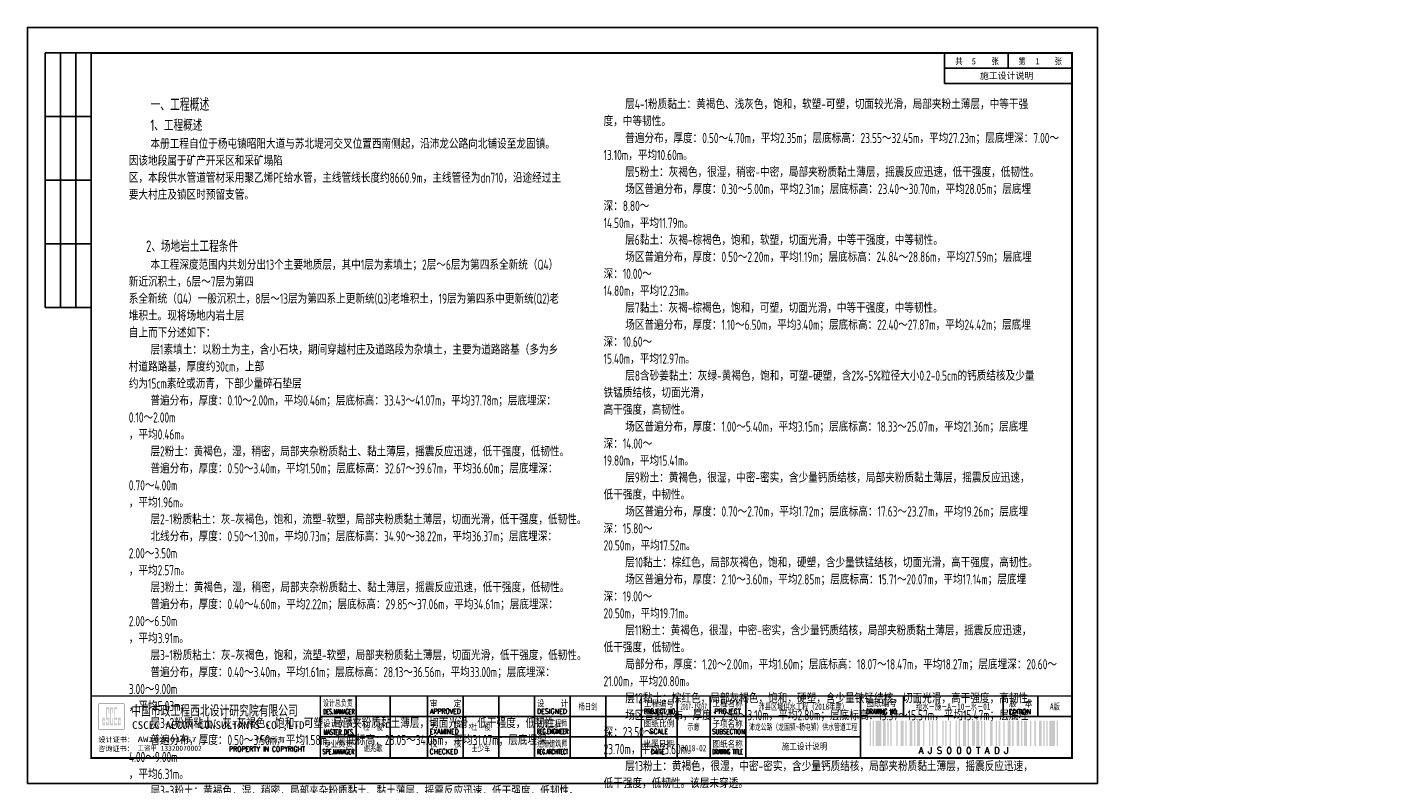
# Model space of a CAD drawing. Extents: x 5956 to 11120, y 3346 to 7374.
# Tile 2 of 9: x 6624 to 7163, y 4725 to 5022. Entities that reach past the tile are written whole.
import ezdxf
from ezdxf.enums import TextEntityAlignment as Align

# ---------------------------------------------------------------- set-up
doc = ezdxf.new("R2010")
doc.units = 0
doc.layers.get('0').update_dxf_attribs({"linetype": 'CONTINUOUS'})
doc.layers.add('GPSCOMMON', color=7, linetype='CONTINUOUS')
doc.layers.add('标注', color=7, linetype='CONTINUOUS')
doc.styles.add('gpshz', font='tssdeng.shx', dxfattribs={"width": 0.7, "height": 2.5, "bigfont": 'hztxt.shx'})
doc.styles.get("Standard").update_dxf_attribs({"font": 'rs.shx', "bigfont": 'hztxt.shx'})
doc.styles.add('图签', font='txt', dxfattribs={"width": 0.66})
doc.styles.add('图签 1', font='romanc.shx', dxfattribs={"width": 0.8})
doc.styles.add('图签1', font='romanc.shx', dxfattribs={"width": 0.8})
doc.styles.add('宋体', font='txt')

# ---------------------------------------------------------------- blocks, each defined once
blk = doc.blocks.new('*U17')
at = {"linetype": 'Continuous'}
h = blk.add_hatch(color=0, dxfattribs=at)
h.paths.add_polyline_path([(30.15, 24.21), (30.15, 23.67), (29.79, 23.67), (29.79, 25.06), (30.15, 25.06), (30.15, 24.58), (30.49, 24.58), (30.49, 25.94), (29.45, 25.94), (29.45, 22.84), (30.49, 22.84), (30.49, 24.21)])
h.paths.add_polyline_path([(30.83, 24.21), (30.83, 22.84), (32.1, 22.84), (32.1, 25.94), (31.17, 25.94), (31.17, 29.16), (31.76, 29.16), (31.76, 27.64), (32.1, 27.64), (32.1, 29.98), (30.83, 29.98), (30.83, 25.06), (31.76, 25.06), (31.76, 23.67), (31.17, 23.67), (31.17, 24.21)])
h.paths.add_polyline_path([(33.25, 25.94), (33.25, 23.67), (32.78, 23.67), (32.78, 29.16), (33.25, 29.16), (33.25, 27.64), (33.59, 27.64), (33.59, 29.98), (32.44, 29.98), (32.44, 22.84), (33.59, 22.84), (33.59, 25.94)])
h.paths.add_polyline_path([(35.22, 29.98), (33.93, 29.98), (33.93, 22.84), (35.22, 22.84), (35.22, 23.67), (34.27, 23.67), (34.27, 25.06), (35.22, 25.06), (35.22, 25.94), (34.27, 25.94), (34.27, 29.16), (35.22, 29.16)])
h.paths.add_polyline_path([(36.25, 24.21), (36.25, 23.67), (35.9, 23.67), (35.9, 25.06), (36.25, 25.06), (36.25, 24.58), (36.59, 24.58), (36.59, 25.94), (35.56, 25.94), (35.56, 22.84), (36.59, 22.84), (36.59, 24.21)])
at = {"color": 0}
for p, q in [((7, 287), (7, 187)), ((25, 287), (7, 287)), ((13, 287), (13, 187)), ((19, 287), (19, 187)), ((360, 275), (360, 287)), ((385, 281), (385, 287)), ((410, 275), (410, 287)), ((360, 281), (410, 281)), ((360, 275), (410, 275)), ((25, 262), (7, 262)), ((25, 237), (7, 237)), ((25, 212), (7, 212)), ((25, 187), (7, 187)), ((129, 10.34), (129, 34.34)), ((142.36, 10.34), (142.36, 34.34)), ((157, 10.34), (157, 34.34)), ((171, 10.34), (171, 34.34)), ((185, 10.34), (185, 34.34)), ((199, 10.34), (199, 34.34)), ((213, 10.34), (213, 34.34)), ((227, 10.34), (227, 34.34)), ((255, 10.34), (255, 34.34)), ((268, 10.34), (268, 34.34)), ((282, 10.34), (282, 34.34)), ((327, 34.34), (327, 26.34)), ((343.88, 34.34), (343.88, 26.34)), ((383.01, 26.34), (383.01, 34.34)), ((396.62, 26.34), (396.62, 34.34)), ((115, 26.34), (330, 26.34)), ((327, 26.34), (410, 26.34)), ((327, 10.34), (327, 26.34)), ((115, 18.34), (327, 18.34))]:
    blk.add_line(p, q, dxfattribs=at)
blk.add_lwpolyline([(0, 0), (420, 0), (420, 297), (0, 297)], close=True, dxfattribs=at)
for points, const_width in [([(410, 10), (410, 287), (25, 287), (25, 10), (410, 10)], 0.75), ([(25, 34.34), (410, 34.34)], 0.5), ([(115, 10.34), (115, 34.34)], 0.5), ([(241, 10.34), (241, 34.34)], 0.5), ([(327, 10.34), (327, 26.34)], 0.35), ([(327, 26.34), (410, 26.34)], 0.35)]:
    blk.add_lwpolyline(points, dxfattribs=dict(at, const_width=const_width))
at = {"color": 0, "linetype": 'Continuous', "const_width": 0.107}
blk.add_lwpolyline([(28, 21.34), (38, 21.34), (38, 31.34), (28, 31.34)], close=True, dxfattribs=at)
at = {"color": 0}
for points in [[(330.54, 14.73), (330.54, 24.73), (331.09, 14.73), (331.09, 24.73)], [(331.74, 14.73), (331.74, 24.73), (332.29, 14.73), (332.29, 24.73)], [(332.94, 14.73), (332.94, 24.73), (335.14, 14.73), (335.14, 24.73)], [(335.79, 14.73), (335.79, 24.73), (336.89, 14.73), (336.89, 24.73)], [(337.54, 14.73), (337.54, 24.73), (338.09, 14.73), (338.09, 24.73)], [(338.74, 14.73), (338.74, 24.73), (339.29, 14.73), (339.29, 24.73)], [(341.04, 14.73), (341.04, 24.73), (341.59, 14.73), (341.59, 24.73)], [(342.79, 14.73), (342.79, 24.73), (343.89, 14.73), (343.89, 24.73)], [(344.54, 14.73), (344.54, 24.73), (345.09, 14.73), (345.09, 24.73)], [(346.29, 14.73), (346.29, 24.73), (347.39, 14.73), (347.39, 24.73)], [(348.04, 14.73), (348.04, 24.73), (348.59, 14.73), (348.59, 24.73)], [(349.24, 14.73), (349.24, 24.73), (350.34, 14.73), (350.34, 24.73)], [(351.54, 14.73), (351.54, 24.73), (352.09, 14.73), (352.09, 24.73)], [(353.84, 14.73), (353.84, 24.73), (354.39, 14.73), (354.39, 24.73)], [(355.04, 14.73), (355.04, 24.73), (355.59, 14.73), (355.59, 24.73)], [(356.79, 14.73), (356.79, 24.73), (357.34, 14.73), (357.34, 24.73)], [(359.09, 14.73), (359.09, 24.73), (359.64, 14.73), (359.64, 24.73)], [(360.29, 14.73), (360.29, 24.73), (360.84, 14.73), (360.84, 24.73)], [(362.04, 14.73), (362.04, 24.73), (362.59, 14.73), (362.59, 24.73)], [(364.34, 14.73), (364.34, 24.73), (364.89, 14.73), (364.89, 24.73)], [(365.54, 14.73), (365.54, 24.73), (366.09, 14.73), (366.09, 24.73)], [(367.29, 14.73), (367.29, 24.73), (368.39, 14.73), (368.39, 24.73)], [(369.04, 14.73), (369.04, 24.73), (369.59, 14.73), (369.59, 24.73)], [(370.79, 14.73), (370.79, 24.73), (371.89, 14.73), (371.89, 24.73)], [(372.54, 14.73), (372.54, 24.73), (373.64, 14.73), (373.64, 24.73)], [(374.29, 14.73), (374.29, 24.73), (374.84, 14.73), (374.84, 24.73)], [(375.49, 14.73), (375.49, 24.73), (376.04, 14.73), (376.04, 24.73)], [(377.79, 14.73), (377.79, 24.73), (378.89, 14.73), (378.89, 24.73)], [(380.09, 14.73), (380.09, 24.73), (380.64, 14.73), (380.64, 24.73)], [(381.29, 14.73), (381.29, 24.73), (381.84, 14.73), (381.84, 24.73)], [(383.04, 14.73), (383.04, 24.73), (383.59, 14.73), (383.59, 24.73)], [(384.79, 14.73), (384.79, 24.73), (385.89, 14.73), (385.89, 24.73)], [(386.54, 14.73), (386.54, 24.73), (387.09, 14.73), (387.09, 24.73)], [(388.29, 14.73), (388.29, 24.73), (389.39, 14.73), (389.39, 24.73)], [(390.04, 14.73), (390.04, 24.73), (390.59, 14.73), (390.59, 24.73)], [(391.24, 14.73), (391.24, 24.73), (392.34, 14.73), (392.34, 24.73)], [(393.54, 14.73), (393.54, 24.73), (394.09, 14.73), (394.09, 24.73)], [(395.29, 14.73), (395.29, 24.73), (395.84, 14.73), (395.84, 24.73)], [(397.04, 14.73), (397.04, 24.73), (398.14, 14.73), (398.14, 24.73)], [(398.79, 14.73), (398.79, 24.73), (399.34, 14.73), (399.34, 24.73)], [(399.99, 14.73), (399.99, 24.73), (400.54, 14.73), (400.54, 24.73)], [(401.19, 14.73), (401.19, 24.73), (403.39, 14.73), (403.39, 24.73)], [(404.04, 14.73), (404.04, 24.73), (404.59, 14.73), (404.59, 24.73)], [(404.59, 14.73), (404.59, 24.73), (404.59, 14.73), (404.59, 24.73)], [(404.59, 14.73), (404.59, 24.73), (404.59, 14.73), (404.59, 24.73)], [(404.59, 14.73), (404.59, 24.73), (404.59, 14.73), (404.59, 24.73)], [(404.59, 14.73), (404.59, 24.73), (404.59, 14.73), (404.59, 24.73)], [(404.59, 14.73), (404.59, 24.73), (404.59, 14.73), (404.59, 24.73)], [(404.59, 14.73), (404.59, 24.73), (404.59, 14.73), (404.59, 24.73)], [(404.59, 14.73), (404.59, 24.73), (404.59, 14.73), (404.59, 24.73)], [(404.59, 14.73), (404.59, 24.73), (404.59, 14.73), (404.59, 24.73)], [(404.59, 14.73), (404.59, 24.73), (404.59, 14.73), (404.59, 24.73)], [(404.59, 14.73), (404.59, 24.73), (404.59, 14.73), (404.59, 24.73)], [(404.59, 14.73), (404.59, 24.73), (404.59, 14.73), (404.59, 24.73)], [(404.59, 14.73), (404.59, 24.73), (404.59, 14.73), (404.59, 24.73)], [(404.59, 14.73), (404.59, 24.73), (404.59, 14.73), (404.59, 24.73)], [(404.59, 14.73), (404.59, 24.73), (404.59, 14.73), (404.59, 24.73)], [(404.59, 14.73), (404.59, 24.73), (404.59, 14.73), (404.59, 24.73)], [(404.59, 14.73), (404.59, 24.73), (404.59, 14.73), (404.59, 24.73)], [(404.59, 14.73), (404.59, 24.73), (404.59, 14.73), (404.59, 24.73)]]:
    blk.add_solid(points, dxfattribs=at)
at = {"color": 0, "linetype": 'Continuous'}
for s, height, style, width, p in [('共       张', 2.5, '图签', 0.8, (364.26, 282.49)), ('第       张', 2.5, '图签', 0.8, (389.04, 282.49)), ('设计总负责', 2.5, '图签', 0.67, (115.98, 30.39)), ('审    定', 2.5, '图签', 0.85, (157.92, 30.22)), ('设    计', 2.5, '图签', 0.85, (199.94, 30.25)), ('工程编号', 2.5, '图签', 0.85, (241.94, 30.2)), ('工程名称', 2.5, '图签', 0.85, (268.91, 30.22)), ('图纸编号', 2.5, '图签', 0.85, (329.28, 30.36)), ('版  本', 2.5, '图签', 0.85, (385.33, 30.27)), ('中国市政工程西北设计研究院有限公司', 4, '图签', 0.74, (40.74, 26.71)), ('DES.MANAGER', 2, '图签1', 0.55, (116.1, 27.26)), ('APPROVED', 2, '图签 1', 0.75, (158.02, 27.38)), ('DESIGNED', 2, '图签 1', 0.78, (199.99, 27.38)), ('PROJECT NO.', 2, '图签 1', 0.6, (241.93, 27.38)), ('PROJECT', 2, '图签 1', 0.8, (269.68, 27.39)), ('DRAWING NO.', 2, '图签 1', 0.59, (329.18, 27.29)), ('EDITION', 2, '图签 1', 0.75, (385.15, 27.26)), ('CSCEC AECOM CONSULTANTS CO.,LTD', 3, '图签', 1.07, (41.06, 21.47)), ('设计负责', 2.5, '图签', 0.85, (115.98, 22.4)), ('审    核', 2.5, '图签', 0.85, (157.92, 22.21)), ('注册工程师', 2.5, '图签', 0.68, (200, 22.38)), ('图纸比例', 2.5, '图签', 0.85, (241.94, 22.31)), ('子项名称', 2.5, '图签', 0.85, (268.88, 22.24)), ('专业负责', 2.5, '图签', 0.85, (115.95, 14.38)), ('MASTER DES.', 2, '图签1', 0.57, (116.21, 19.2)), ('校    核', 2.5, '图签', 0.85, (158, 14.42)), ('EXAMINED', 2, '图签 1', 0.79, (157.88, 19.46)), ('注册建筑师', 2.5, '图签', 0.68, (200.02, 14.45)), ('REG.ENGINEER', 2, '图签 1', 0.53, (199.98, 19.5)), ('出图日期', 2.5, '图签', 0.85, (241.87, 14.4)), ('SCALE', 2, '图签 1', 0.8, (244.22, 19.48)), ('SUBSECTION', 2, '图签 1', 0.64, (268.76, 19.39)), ('图纸名称', 2.5, '图签', 0.85, (268.91, 14.33)), ('PROPERTY IN COPYRIGHT', 2, '图签 1', 0.8, (79.11, 12.55)), ('SPE.MANAGER', 2, '图签 1', 0.56, (115.81, 11.53)), ('CHECKED', 2, '图签 1', 0.85, (157.85, 11.55)), ('REG.ARCHITECT', 2, '图签 1', 0.5, (199.98, 11.52)), ('DATE', 2, '图签 1', 0.8, (244.61, 11.52)), ('DRAWING TITLE', 2, '图签 1', 0.5, (268.86, 11.53))]:
    blk.add_text(s, height=height, dxfattribs=dict(at, style=style, width=width)).set_placement(p)
at = {"color": 0, "linetype": 'Continuous', "style": '图签'}
for s, p in [('设计证书：', (27.85, 16.24)), ('版权所有', (89.96, 16.29)), ('咨询证书：', (27.76, 12.7))]:
    blk.add_text(s, height=2, dxfattribs=at).set_placement(p)
at = {"color": 0}
blk.add_text('A J S 0 0 0 T A D J ', height=2.5, dxfattribs=at).set_placement((368.31, 14.23), align=Align.TOP_CENTER)
at = {"color": 0, "linetype": 'Continuous', "style": '图签', "flags": 8}
for tag, width, p, p2 in [('设计总负责', 0.611046, (130.25, 28.99), (141.11, 28.99)), ('工程名称', 2.988281, (283.25, 28.99), (325.75, 28.99)), ('图纸编号', 2.575163, (345.13, 28.99), (381.76, 28.99)), ('子项名称', 2.988281, (283.25, 20.99), (325.75, 20.99))]:
    blk.add_attdef(tag, text='', height=2.5, dxfattribs=dict(at, width=width)).set_placement(p, p2, align=Align.FIT)
at = {"color": 0, "linetype": 'Continuous', "ltscale": 0.055, "style": '图签', "flags": 8}
for tag, width, p, p2 in [('审定', 1.617188, (172.25, 28.99), (183.75, 28.99)), ('设计', 1.617188, (214.25, 28.99), (225.75, 28.99)), ('工程编号', 0.738284, (256.25, 28.99), (266.75, 28.99)), ('版本', 1.530605, (397.87, 28.99), (408.75, 28.99)), ('设计负责', 0.763807, (130.25, 20.99), (141.11, 20.99)), ('审核', 1.617188, (172.25, 20.99), (183.75, 20.99)), ('注册工程师', 0.646875, (214.25, 20.99), (225.75, 20.99)), ('图纸比例', 0.738284, (256.25, 20.99), (266.75, 20.99)), ('专业负责', 0.763807, (130.25, 12.65), (141.11, 12.65)), ('校核', 1.617188, (172.25, 12.65), (183.75, 12.65)), ('注册建筑师', 0.646875, (214.25, 12.65), (225.75, 12.65)), ('出图日期', 0.738284, (256.25, 12.65), (266.75, 12.65))]:
    blk.add_attdef(tag, text='', height=2.5, dxfattribs=dict(at, width=width)).set_placement(p, p2, align=Align.FIT)
at = {"color": 0, "linetype": 'Continuous', "style": '图签'}
for tag, p, width in [('设计证书', (43.26, 16.37), 1.55), ('咨询证书', (43.26, 12.88), 0.9)]:
    blk.add_attdef(tag, p, '', height=2, dxfattribs=dict(at, width=width))
at = {"color": 0, "linetype": 'Continuous', "style": '图签', "width": 0.85}
for tag, height, p in [('图纸名称_1_1', 2.5, (305.02, 13.35)), ('图纸名称_2_1', 2.2, (305.02, 15.12)), ('图纸名称_2_2', 2.2, (305.02, 11.51))]:
    blk.add_attdef(tag, text='', height=height, dxfattribs=at).set_placement(p, align=Align.CENTER)
blk = doc.blocks.new('20180504.1607227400')
at = {"color": 0}
blk.add_line((7009.12, 5005.66), (7009.12, 5011.66), dxfattribs=at)
ref = blk.add_blockref('*U17', (6624.12, 4724.66))
ref.add_attrib('咨询证书', '工咨甲 13320070002', (6667.37, 4737.53), dxfattribs={"color": 0, "height": 2, "style": '图签', "width": 0.9})
ref.add_attrib('版本', 'A版', dxfattribs={"color": 0, "height": 2.5, "style": '图签', "width": 0.7, "flags": 8}).set_placement((7027.42, 4753.65), align=Align.CENTER)
ref.add_attrib('图纸编号', '给水－施－A－10－水－01', dxfattribs={"color": 1, "height": 2.5, "style": '图签', "width": 0.7, "flags": 8}).set_placement((6987.56, 4753.65), align=Align.CENTER)
ref.add_attrib('子项名称', '沛龙公路（龙固镇~杨屯镇）供水管道工程', dxfattribs={"color": 1, "height": 2.5, "style": '图签', "width": 0.642525, "flags": 8}).set_placement((6907.37, 4745.65), (6949.87, 4745.65), align=Align.FIT)
ref.add_attrib('工程名称', '沛县区域供水工程（2018年度）', dxfattribs={"color": 1, "height": 2.5, "style": '图签', "width": 0.7, "flags": 8}).set_placement((6928.62, 4753.65), align=Align.CENTER)
ref.add_attrib('出图日期', '2018-02', dxfattribs={"color": 1, "height": 2.5, "style": '图签', "width": 0.7, "flags": 8}).set_placement((6885.62, 4737.31), align=Align.CENTER)
ref.add_attrib('图纸比例', '示意', dxfattribs={"color": 0, "height": 2.5, "style": '图签', "width": 0.7, "flags": 8}).set_placement((6885.62, 4745.65), align=Align.CENTER)
ref.add_attrib('工程编号', '2017-JS037', dxfattribs={"color": 0, "height": 2.5, "style": '图签', "width": 0.587346, "flags": 8}).set_placement((6880.37, 4753.65), (6890.87, 4753.65), align=Align.FIT)
ref.add_attrib('设计', '杨日剑', dxfattribs={"color": 0, "height": 2.5, "style": '图签', "width": 0.7, "flags": 8}).set_placement((6844.12, 4753.65), align=Align.CENTER)
ref.add_attrib('校核', '王少军', dxfattribs={"color": 0, "height": 2.5, "style": '图签', "width": 0.7, "flags": 8}).set_placement((6802.12, 4737.31), align=Align.CENTER)
ref.add_attrib('审核', '杜  俊', dxfattribs={"color": 0, "height": 2.5, "style": '图签', "width": 0.7, "flags": 8}).set_placement((6802.12, 4745.65), align=Align.CENTER)
ref.add_attrib('专业负责', '谢兆歌', dxfattribs={"color": 0, "height": 2.5, "style": '图签', "width": 0.7, "flags": 8}).set_placement((6759.8, 4737.31), align=Align.CENTER)
ref.add_attrib('设计负责', '杜  俊', dxfattribs={"color": 0, "height": 2.5, "style": '图签', "width": 0.7, "flags": 8}).set_placement((6759.8, 4745.65), align=Align.CENTER)
ref.add_attrib('设计证书', 'AW162001457', (6667.37, 4741.03), dxfattribs={"color": 0, "height": 2, "style": '图签', "width": 1.55})
ref.add_attrib('图纸名称_1_1', '施工设计说明', dxfattribs={"color": 1, "height": 2.5, "style": '图签', "width": 0.85}).set_placement((6929.14, 4738.01), align=Align.CENTER)
at = {"style": '宋体'}
for s, p in [('5', (6994.76, 5007.13)), ('1', (7019.76, 5007.13))]:
    blk.add_text(s, height=2.5, dxfattribs=at).set_placement(p)
at = {"color": 7, "char_height": 4, "width": 170, "attachment_point": 1, "style": 'gpshz'}
for s, insert in [('     {\\H1.25x;\\C256;一、工程概述\\Ftssdeng|c134;\\P    \\Ftssdeng|c0;\\H0.9x;1\\Ftssdeng,hztxt|c134;、工程概述\\Ftssdeng|c134;\\H0.8889x;\\P     \\Ftssdeng,hztxt|c134;\\C1;本册工程自位于杨屯镇昭阳大道与苏北堤河交叉位置西南侧起，沿沛龙公路向北铺设至龙固镇。因该地段属于矿产开采区和采矿塌陷\\P区，本段供水管道管材采用聚乙烯PE给水管，主线管线长度约\\Ftssdeng|c134;8660.9\\Ftssdeng,hztxt|c134;m，主线管径为\\Ftssdeng|c134;dn710\\Ftssdeng,hztxt|c134;，沿途经过主要大村庄及镇区时预留支管。\\P\\P\\P    \\Ftssdeng|c0;\\H1.125x;\\C256;2\\Ftssdeng,hztxt|c134;、场地岩土工程条件\\Ftssdeng|c134;\\H0.8889x;\\P     \\Ftssdeng,hztxt|c134;本工程深度范围内共划分出13个主要地质层，其中1层为素填土；2层～6层为第四系全新统（Q4）新近沉积土，6层～7层为第四\\P系全新统（Q4）一般沉积土，8层～13层为第四系上更新统(Q3)老堆积土，19层为第四系中更新统(Q2)老堆积土。现将场地内岩土层\\P自上而下分述如下：\\P     层\\Ftssdeng|c0;1\\Ftssdeng,hztxt|c134;素填土：以粉土为主，含小石块，期间穿越村庄及道路段为杂填土，主要为道路路基（多为乡村道路路基，厚度约\\Ftssdeng|c0;30cm\\Ftssdeng,hztxt|c134;，上部\\P约为\\Ftssdeng|c0;15cm\\Ftssdeng,hztxt|c134;素砼或沥青，下部少量碎石垫层\\Ftssdeng|c134;\\P     \\Ftssdeng,hztxt|c134;普遍分布，厚度：\\Ftssdeng|c0;0.10\\Ftssdeng,hztxt|c134;～\\Ftssdeng|c0;2.00m\\Ftssdeng,hztxt|c134;，平均\\Ftssdeng|c0;0.46m\\Ftssdeng,hztxt|c134;；层底标高：\\Ftssdeng|c0;33.43\\Ftssdeng,hztxt|c134;～\\Ftssdeng|c0;41.07m\\Ftssdeng,hztxt|c134;，平均\\Ftssdeng|c0;37.78m\\Ftssdeng,hztxt|c134;；层底埋深：\\Ftssdeng|c0;0.10\\Ftssdeng,hztxt|c134;～\\Ftssdeng|c0;2.00m\\Ftssdeng,hztxt|c134;\\P，平均\\Ftssdeng|c0;0.46m\\Ftssdeng,hztxt|c134;。\\Ftssdeng|c134;\\P     \\Ftssdeng,hztxt|c134;层\\Ftssdeng|c0;2\\Ftssdeng,hztxt|c134;粉土：黄褐色，湿，稍密，局部夹杂粉质黏土、黏土薄层，摇震反应迅速，低干强度，低韧性。\\Ftssdeng|c134;\\P     \\Ftssdeng,hztxt|c134;普遍分布，厚度：\\Ftssdeng|c0;0.50\\Ftssdeng,hztxt|c134;～\\Ftssdeng|c0;3.40m\\Ftssdeng,hztxt|c134;，平均\\Ftssdeng|c0;1.50m\\Ftssdeng,hztxt|c134;；层底标高：\\Ftssdeng|c0;32.67\\Ftssdeng,hztxt|c134;～\\Ftssdeng|c0;39.67m\\Ftssdeng,hztxt|c134;，平均\\Ftssdeng|c0;36.60m\\Ftssdeng,hztxt|c134;；层底埋深：\\Ftssdeng|c0;0.70\\Ftssdeng,hztxt|c134;～\\Ftssdeng|c0;4.00m\\P\\Ftssdeng,hztxt|c134;，平均\\Ftssdeng|c0;1.96m\\Ftssdeng,hztxt|c134;。\\Ftssdeng|c134;\\P     \\Ftssdeng,hztxt|c134;层\\Ftssdeng|c0;2-1\\Ftssdeng,hztxt|c134;粉质粘土：灰\\Ftssdeng|c134;-\\Ftssdeng,hztxt|c134;灰褐色，饱和，流塑\\Ftssdeng|c134;-\\Ftssdeng,hztxt|c134;软塑，局部夹粉质黏土薄层，切面光滑，低干强度，低韧性。\\Ftssdeng|c134;\\P     \\Ftssdeng,hztxt|c134;北线分布，厚度：\\Ftssdeng|c0;0.50\\Ftssdeng,hztxt|c134;～\\Ftssdeng|c0;1.30m\\Ftssdeng,hztxt|c134;，平均\\Ftssdeng|c0;0.73m\\Ftssdeng,hztxt|c134;；层底标高：\\Ftssdeng|c0;34.90\\Ftssdeng,hztxt|c134;～\\Ftssdeng|c0;38.22m\\Ftssdeng,hztxt|c134;，平均\\Ftssdeng|c0;36.37m\\Ftssdeng,hztxt|c134;；层底埋深：\\Ftssdeng|c0;2.00\\Ftssdeng,hztxt|c134;～\\Ftssdeng|c0;3.50m\\P\\Ftssdeng,hztxt|c134;，平均\\Ftssdeng|c0;2.57m\\Ftssdeng,hztxt|c134;。\\Ftssdeng|c134;\\P     \\Ftssdeng,hztxt|c134;层\\Ftssdeng|c0;3\\Ftssdeng,hztxt|c134;粉土：黄褐色，湿，稍密，局部夹杂粉质黏土、黏土薄层，摇震反应迅速，低干强度，低韧性。\\Ftssdeng|c134;\\P     \\Ftssdeng,hztxt|c134;普遍分布，厚度：\\Ftssdeng|c0;0.40\\Ftssdeng,hztxt|c134;～\\Ftssdeng|c0;4.60m\\Ftssdeng,hztxt|c134;，平均\\Ftssdeng|c0;2.22m\\Ftssdeng,hztxt|c134;；层底标高：\\Ftssdeng|c0;29.85\\Ftssdeng,hztxt|c134;～\\Ftssdeng|c0;37.06m\\Ftssdeng,hztxt|c134;，平均\\Ftssdeng|c0;34.61m\\Ftssdeng,hztxt|c134;；层底埋深：\\Ftssdeng|c0;2.00\\Ftssdeng,hztxt|c134;～\\Ftssdeng|c0;6.50m\\P\\Ftssdeng,hztxt|c134;，平均\\Ftssdeng|c0;3.91m\\Ftssdeng,hztxt|c134;。\\Ftssdeng|c134;\\P     \\Ftssdeng,hztxt|c134;层\\Ftssdeng|c0;3-1\\Ftssdeng,hztxt|c134;粉质粘土：灰\\Ftssdeng|c134;-\\Ftssdeng,hztxt|c134;灰褐色，饱和，流塑\\Ftssdeng|c134;-\\Ftssdeng,hztxt|c134;软塑，局部夹粉质黏土薄层，切面光滑，低干强度，低韧性。\\Ftssdeng|c134;\\P     \\Ftssdeng,hztxt|c134;普遍分布，厚度：\\Ftssdeng|c0;0.40\\Ftssdeng,hztxt|c134;～\\Ftssdeng|c0;3.40m\\Ftssdeng,hztxt|c134;，平均\\Ftssdeng|c0;1.61m\\Ftssdeng,hztxt|c134;；层底标高：\\Ftssdeng|c0;28.13\\Ftssdeng,hztxt|c134;～\\Ftssdeng|c0;36.56m\\Ftssdeng,hztxt|c134;，平均\\Ftssdeng|c0;33.00m\\Ftssdeng,hztxt|c134;；层底埋深：\\Ftssdeng|c0;3.00\\Ftssdeng,hztxt|c134;～\\Ftssdeng|c0;9.00m\\Ftssdeng,hztxt|c134;\\P，平均\\Ftssdeng|c0;5.03m\\Ftssdeng,hztxt|c134;。\\Ftssdeng|c134;\\P     \\Ftssdeng,hztxt|c134;层\\Ftssdeng|c0;3-2\\Ftssdeng,hztxt|c134;粉质粘土：灰\\Ftssdeng|c134;-\\Ftssdeng,hztxt|c134;灰褐色，饱和，可塑，局部夹粉质黏土薄层，切面光滑，低干强度，低韧性。\\Ftssdeng|c134;\\P     \\Ftssdeng,hztxt|c134;普遍分布，厚度：\\Ftssdeng|c0;0.50\\Ftssdeng,hztxt|c134;～\\Ftssdeng|c0;3.50m\\Ftssdeng,hztxt|c134;，平均\\Ftssdeng|c0;1.58m\\Ftssdeng,hztxt|c134;；层底标高：\\Ftssdeng|c0;28.05\\Ftssdeng,hztxt|c134;～\\Ftssdeng|c0;34.06m\\Ftssdeng,hztxt|c134;，平均\\Ftssdeng|c0;31.07m\\Ftssdeng,hztxt|c134;；层底埋深：\\Ftssdeng|c0;4.00\\Ftssdeng,hztxt|c134;～\\Ftssdeng|c0;9.00m\\P\\Ftssdeng,hztxt|c134;，平均\\Ftssdeng|c0;6.31m\\Ftssdeng,hztxt|c134;。\\Ftssdeng|c134;\\P     \\Ftssdeng,hztxt|c134;层\\Ftssdeng|c0;3-3\\Ftssdeng,hztxt|c134;粉土：黄褐色，湿，稍密，局部夹杂粉质黏土、黏土薄层，摇震反应迅速，低干强度，低韧性。\\Ftssdeng|c134;\\P     \\Ftssdeng,hztxt|c134;普遍分布，厚度：\\Ftssdeng|c0;1.40\\Ftssdeng,hztxt|c134;～\\Ftssdeng|c0;1.50m\\Ftssdeng,hztxt|c134;，平均\\Ftssdeng|c0;1.43m\\Ftssdeng,hztxt|c134;；层底标高：\\Ftssdeng|c0;30.27\\Ftssdeng,hztxt|c134;～\\Ftssdeng|c0;30.58m\\Ftssdeng,hztxt|c134;，平均\\Ftssdeng|c0;30.40m\\Ftssdeng,hztxt|c134;；层底埋深：\\Ftssdeng|c0;5.00\\Ftssdeng,hztxt|c134;～\\Ftssdeng|c0;5.00m\\Ftssdeng,hztxt|c134;\\P，平均\\Ftssdeng|c0;5.00m\\Ftssdeng,hztxt|c134;。\\Ftssdeng|c134;\\P     \\Ftssdeng,hztxt|c134;层\\Ftssdeng|c0;4\\Ftssdeng,hztxt|c134;粉土：黄褐色\\Ftssdeng|c134;-\\Ftssdeng,hztxt|c134;浅灰色，很湿，稍密，局部夹杂粉质黏土、黏土薄层，摇震反应迅速，低干强度，低韧性。\\Ftssdeng|c134;\\P     \\Ftssdeng,hztxt|c134;场区普遍分布，厚度：\\Ftssdeng|c0;0.50\\Ftssdeng,hztxt|c134;～\\Ftssdeng|c0;6.50m\\Ftssdeng,hztxt|c134;，平均\\Ftssdeng|c0;2.53m\\Ftssdeng,hztxt|c134;；层底标高：\\Ftssdeng|c0;26.17\\Ftssdeng,hztxt|c134;～\\Ftssdeng|c0;33.56m\\Ftssdeng,hztxt|c134;，平均\\Ftssdeng|c0;30.17m\\Ftssdeng,hztxt|c134;；层底埋深：\\Ftssdeng|c0;6.00\\Ftssdeng,hztxt|c134;～\\P\\Ftssdeng|c0;11.50m\\Ftssdeng,hztxt|c134;，平均\\Ftssdeng|c0;8.15m\\Ftssdeng,hztxt|c134;。}', (6663.89, 4993.83)), ('     {\\C256;层\\Ftssdeng|c0;4-1\\Ftssdeng,hztxt|c134;粉质黏土：黄褐色、浅灰色，饱和，软塑\\Ftssdeng|c134;-\\Ftssdeng,hztxt|c134;可塑，切面较光滑，局部夹粉土薄层，中等干强度，中等韧性。\\Ftssdeng|c134;\\P     \\Ftssdeng,hztxt|c134;普遍分布，厚度：\\Ftssdeng|c0;0.50\\Ftssdeng,hztxt|c134;～\\Ftssdeng|c0;4.70m\\Ftssdeng,hztxt|c134;，平均\\Ftssdeng|c0;2.35m\\Ftssdeng,hztxt|c134;；层底标高：\\Ftssdeng|c0;23.55\\Ftssdeng,hztxt|c134;～\\Ftssdeng|c0;32.45m\\Ftssdeng,hztxt|c134;，平均\\Ftssdeng|c0;27.23m\\Ftssdeng,hztxt|c134;；层底埋深：\\Ftssdeng|c0;7.00\\Ftssdeng,hztxt|c134;～\\P\\Ftssdeng|c0;13.10m\\Ftssdeng,hztxt|c134;，平均\\Ftssdeng|c0;10.60m\\Ftssdeng,hztxt|c134;。\\Ftssdeng|c134;\\P     \\Ftssdeng,hztxt|c134;层\\Ftssdeng|c0;5\\Ftssdeng,hztxt|c134;粉土：灰褐色，很湿，稍密\\Ftssdeng|c134;-\\Ftssdeng,hztxt|c134;中密，局部夹粉质黏土薄层，摇震反应迅速，低干强度，低韧性。\\Ftssdeng|c134;\\P     \\Ftssdeng,hztxt|c134;场区普遍分布，厚度：\\Ftssdeng|c0;0.30\\Ftssdeng,hztxt|c134;～\\Ftssdeng|c0;5.00m\\Ftssdeng,hztxt|c134;，平均\\Ftssdeng|c0;2.31m\\Ftssdeng,hztxt|c134;；层底标高：\\Ftssdeng|c0;23.40\\Ftssdeng,hztxt|c134;～\\Ftssdeng|c0;30.70m\\Ftssdeng,hztxt|c134;，平均\\Ftssdeng|c0;28.05m\\Ftssdeng,hztxt|c134;；层底埋深：\\Ftssdeng|c0;8.80\\Ftssdeng,hztxt|c134;～\\P\\Ftssdeng|c0;14.50m\\Ftssdeng,hztxt|c134;，平均\\Ftssdeng|c0;11.79m\\Ftssdeng,hztxt|c134;。\\P     层\\Ftssdeng|c0;6\\Ftssdeng,hztxt|c134;黏土：灰褐\\Ftssdeng|c134;-\\Ftssdeng,hztxt|c134;棕褐色，饱和，软塑，切面光滑，中等干强度，中等韧性。\\Ftssdeng|c134;\\P     \\Ftssdeng,hztxt|c134;场区普遍分布，厚度：\\Ftssdeng|c0;0.50\\Ftssdeng,hztxt|c134;～\\Ftssdeng|c0;2.20m\\Ftssdeng,hztxt|c134;，平均\\Ftssdeng|c0;1.19m\\Ftssdeng,hztxt|c134;；层底标高：\\Ftssdeng|c0;24.84\\Ftssdeng,hztxt|c134;～\\Ftssdeng|c0;28.86m\\Ftssdeng,hztxt|c134;，平均\\Ftssdeng|c0;27.59m\\Ftssdeng,hztxt|c134;；层底埋深：\\Ftssdeng|c0;10.00\\Ftssdeng,hztxt|c134;～\\P\\Ftssdeng|c0;14.80m\\Ftssdeng,hztxt|c134;，平均\\Ftssdeng|c0;12.23m\\Ftssdeng,hztxt|c134;。\\Ftssdeng|c134;\\P     \\Ftssdeng,hztxt|c134;层\\Ftssdeng|c0;7\\Ftssdeng,hztxt|c134;黏土：灰褐\\Ftssdeng|c134;-\\Ftssdeng,hztxt|c134;棕褐色，饱和，可塑，切面光滑，中等干强度，中等韧性。\\Ftssdeng|c134;\\P     \\Ftssdeng,hztxt|c134;场区普遍分布，厚度：\\Ftssdeng|c0;1.10\\Ftssdeng,hztxt|c134;～\\Ftssdeng|c0;6.50m\\Ftssdeng,hztxt|c134;，平均\\Ftssdeng|c0;3.40m\\Ftssdeng,hztxt|c134;；层底标高：\\Ftssdeng|c0;22.40\\Ftssdeng,hztxt|c134;～\\Ftssdeng|c0;27.87m\\Ftssdeng,hztxt|c134;，平均\\Ftssdeng|c0;24.42m\\Ftssdeng,hztxt|c134;；层底埋深：\\Ftssdeng|c0;10.60\\Ftssdeng,hztxt|c134;～\\P\\Ftssdeng|c0;15.40m\\Ftssdeng,hztxt|c134;，平均\\Ftssdeng|c0;12.97m\\Ftssdeng,hztxt|c134;。\\Ftssdeng|c134;\\P     \\Ftssdeng,hztxt|c134;层\\Ftssdeng|c0;8\\Ftssdeng,hztxt|c134;含砂姜黏土：灰绿\\Ftssdeng|c134;-\\Ftssdeng,hztxt|c134;黄褐色，饱和，可塑\\Ftssdeng|c134;-\\Ftssdeng,hztxt|c134;硬塑，含\\Ftssdeng|c0;2%-5%\\Ftssdeng,hztxt|c134;粒径大小\\Ftssdeng|c0;0.2-0.5cm\\Ftssdeng,hztxt|c134;的钙质结核及少量铁锰质结核，切面光滑，\\P高干强度，高韧性。\\P     场区普遍分布，厚度：\\Ftssdeng|c0;1.00\\Ftssdeng,hztxt|c134;～\\Ftssdeng|c0;5.40m\\Ftssdeng,hztxt|c134;，平均\\Ftssdeng|c0;3.15m\\Ftssdeng,hztxt|c134;；层底标高：\\Ftssdeng|c0;18.33\\Ftssdeng,hztxt|c134;～\\Ftssdeng|c0;25.07m\\Ftssdeng,hztxt|c134;，平均\\Ftssdeng|c0;21.36m\\Ftssdeng,hztxt|c134;；层底埋深：\\Ftssdeng|c0;14.00\\Ftssdeng,hztxt|c134;～\\P\\Ftssdeng|c0;19.80m\\Ftssdeng,hztxt|c134;，平均\\Ftssdeng|c0;15.41m\\Ftssdeng,hztxt|c134;。\\Ftssdeng|c134;\\P     \\Ftssdeng,hztxt|c134;层\\Ftssdeng|c0;9\\Ftssdeng,hztxt|c134;粉土：黄褐色，很湿，中密\\Ftssdeng|c134;-\\Ftssdeng,hztxt|c134;密实，含少量钙质结核，局部夹粉质黏土薄层，摇震反应迅速，低干强度，中韧性。\\Ftssdeng|c134;\\P     \\Ftssdeng,hztxt|c134;场区普遍分布，厚度：\\Ftssdeng|c0;0.70\\Ftssdeng,hztxt|c134;～\\Ftssdeng|c0;2.70m\\Ftssdeng,hztxt|c134;，平均\\Ftssdeng|c0;1.72m\\Ftssdeng,hztxt|c134;；层底标高：\\Ftssdeng|c0;17.63\\Ftssdeng,hztxt|c134;～\\Ftssdeng|c0;23.27m\\Ftssdeng,hztxt|c134;，平均\\Ftssdeng|c0;19.26m\\Ftssdeng,hztxt|c134;；层底埋深：\\Ftssdeng|c0;15.80\\Ftssdeng,hztxt|c134;～\\P\\Ftssdeng|c0;20.50m\\Ftssdeng,hztxt|c134;，平均\\Ftssdeng|c0;17.52m\\Ftssdeng,hztxt|c134;。\\Ftssdeng|c134;\\P     \\Ftssdeng,hztxt|c134;层\\Ftssdeng|c0;10\\Ftssdeng,hztxt|c134;黏土：棕红色，局部灰褐色，饱和，硬塑，含少量铁锰结核，切面光滑，高干强度，高韧性。\\Ftssdeng|c134;\\P     \\Ftssdeng,hztxt|c134;场区普遍分布，厚度：\\Ftssdeng|c0;2.10\\Ftssdeng,hztxt|c134;～\\Ftssdeng|c0;3.60m\\Ftssdeng,hztxt|c134;，平均\\Ftssdeng|c0;2.85m\\Ftssdeng,hztxt|c134;；层底标高：\\Ftssdeng|c0;15.71\\Ftssdeng,hztxt|c134;～\\Ftssdeng|c0;20.07m\\Ftssdeng,hztxt|c134;，平均\\Ftssdeng|c0;17.14m\\Ftssdeng,hztxt|c134;；层底埋深：\\Ftssdeng|c0;19.00\\Ftssdeng,hztxt|c134;～\\P\\Ftssdeng|c0;20.50m\\Ftssdeng,hztxt|c134;，平均\\Ftssdeng|c0;19.71m\\Ftssdeng,hztxt|c134;。\\Ftssdeng|c134;\\P     \\Ftssdeng,hztxt|c134;层\\Ftssdeng|c0;11\\Ftssdeng,hztxt|c134;粉土：黄褐色，很湿，中密\\Ftssdeng|c134;-\\Ftssdeng,hztxt|c134;密实，含少量钙质结核，局部夹粉质黏土薄层，摇震反应迅速，低干强度，低韧性。\\Ftssdeng|c134;\\P     \\Ftssdeng,hztxt|c134;局部分布，厚度：\\Ftssdeng|c0;1.20\\Ftssdeng,hztxt|c134;～\\Ftssdeng|c0;2.00m\\Ftssdeng,hztxt|c134;，平均\\Ftssdeng|c0;1.60m\\Ftssdeng,hztxt|c134;；层底标高：\\Ftssdeng|c0;18.07\\Ftssdeng,hztxt|c134;～\\Ftssdeng|c0;18.47m\\Ftssdeng,hztxt|c134;，平均\\Ftssdeng|c0;18.27m\\Ftssdeng,hztxt|c134;；层底埋深：\\Ftssdeng|c0;20.60\\Ftssdeng,hztxt|c134;～\\P\\Ftssdeng|c0;21.00m\\Ftssdeng,hztxt|c134;，平均\\Ftssdeng|c0;20.80m\\Ftssdeng,hztxt|c134;。\\Ftssdeng|c134;\\P     \\Ftssdeng,hztxt|c134;层\\Ftssdeng|c0;12\\Ftssdeng,hztxt|c134;黏土：棕红色，局部灰褐色，饱和，硬塑，含少量铁锰结核，切面光滑，高干强度，高韧性。\\Ftssdeng|c134;\\P     \\Ftssdeng,hztxt|c134;场区普遍分布，厚度：\\Ftssdeng|c0;2.50\\Ftssdeng,hztxt|c134;～\\Ftssdeng|c0;3.10m\\Ftssdeng,hztxt|c134;，平均\\Ftssdeng|c0;2.80m\\Ftssdeng,hztxt|c134;；层底标高：\\Ftssdeng|c0;15.37\\Ftssdeng,hztxt|c134;～\\Ftssdeng|c0;15.57m\\Ftssdeng,hztxt|c134;，平均\\Ftssdeng|c0;15.47m\\Ftssdeng,hztxt|c134;；层底埋深：\\Ftssdeng|c0;23.50\\Ftssdeng,hztxt|c134;～\\P\\Ftssdeng|c0;23.70m\\Ftssdeng,hztxt|c134;，平均\\Ftssdeng|c0;23.60m\\Ftssdeng,hztxt|c134;。\\Ftssdeng|c134;\\P     \\Ftssdeng,hztxt|c134;层\\Ftssdeng|c0;13\\Ftssdeng,hztxt|c134;粉土：黄褐色，很湿，中密\\Ftssdeng|c134;-\\Ftssdeng,hztxt|c134;密实，含少量钙质结核，局部夹粉质黏土薄层，摇震反应迅速，低干强度，低韧性。该层未穿透。\\Ftssdeng|c134;\\P\\P\\Ftssdeng|c134;\\P    \\Ftssdeng|c0;\\H1.125x;3\\Ftssdeng,hztxt|c134;、气象条件及水文地质条件\\Ftssdeng|c134;\\P     \\Ftssdeng,hztxt|c134;\\H0.8889x;本地区属于半湿润温暖季风气候区，四季分明，光照充足。春季干旱少雨，以东风偏多，夏季炎热，以东南风偏多，秋季气候凉爽，\\P偏北风增多，冬季寒冷干燥，多偏北风，多年平均气温\\Ftssdeng|c0;13.8\\Ftssdeng,hztxt|c134;℃，多年平均降水量\\Ftssdeng|c0;695.7mm\\Ftssdeng,hztxt|c134;，主要集中在\\Ftssdeng|c0;6\\Ftssdeng,hztxt|c134;～\\Ftssdeng|c0;9\\Ftssdeng,hztxt|c134;月份，占全年的\\P\\Ftssdeng|c0;65-70%\\Ftssdeng,hztxt|c134;；多年平均蒸发量\\Ftssdeng|c0;1911.9mm\\Ftssdeng,hztxt|c134;，年平均日照\\Ftssdeng|c0;2401\\Ftssdeng,hztxt|c134;小时，全年无霜期\\Ftssdeng|c0;200\\Ftssdeng,hztxt|c134;～\\Ftssdeng|c0;220\\Ftssdeng,hztxt|c134;天，最大冻土深度小于\\Ftssdeng|c0;19cm\\Ftssdeng,hztxt|c134;，年平均风速\\P\\Ftssdeng|c0;3.2m/s\\Ftssdeng,hztxt|c134;，常年主导风向是东风\\Ftssdeng|c0; \\Ftssdeng,hztxt|c134;，其次是东北风。}', (6850.26, 4993.57))]:
    blk.add_mtext(s, dxfattribs=dict(at, insert=insert))
at = {"layer": '标注', "color": 1, "lineweight": -3, "style": '宋体'}
blk.add_text('施工设计说明', height=2.5, dxfattribs=at).set_placement((6997.98, 5001.43))

msp = doc.modelspace()

# ---------------------------------------------------------------- block references
at = {"layer": 'GPSCOMMON'}
msp.add_blockref('20180504.1607227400', (0, 0), dxfattribs=at)

doc.saveas('drawing.dxf')
